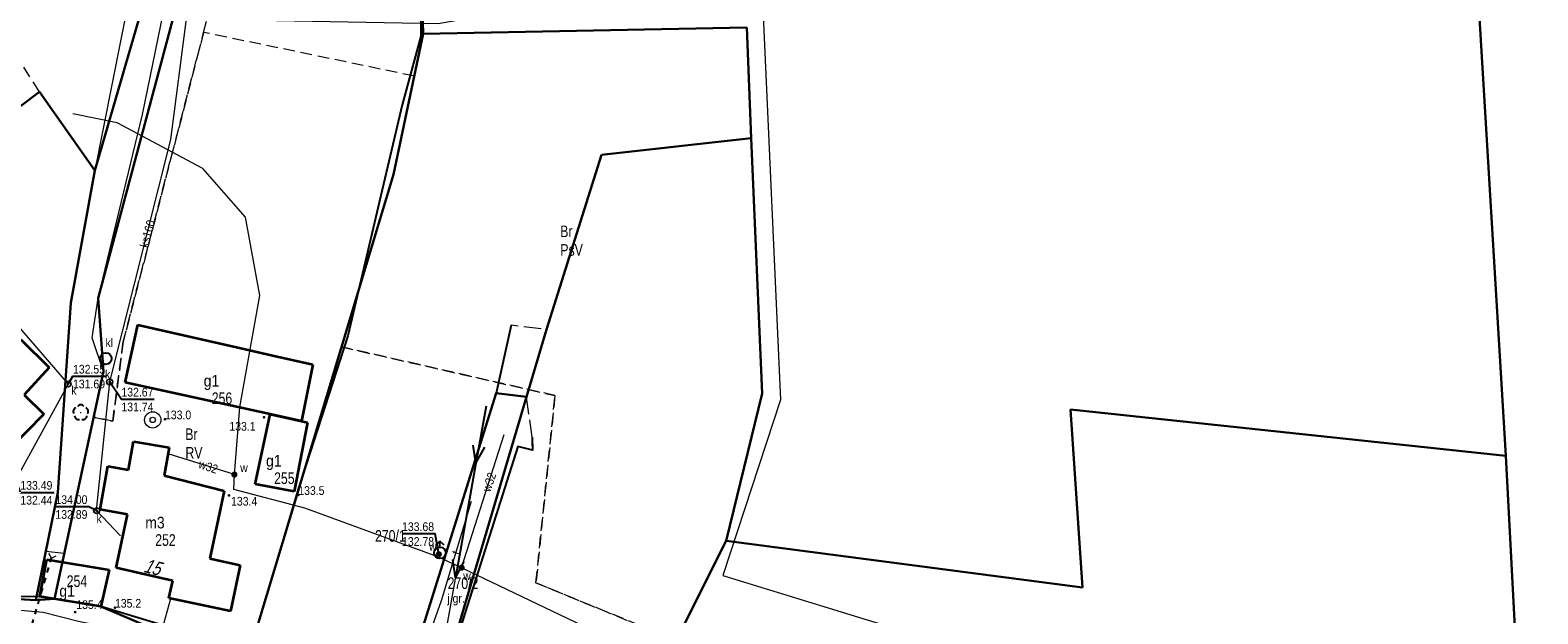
# Model space of a CAD drawing. Header units: metres. Extents: x 5548743 to 5556416, y 5707500 to 5714000.
# Tile 29 of 203: x 5551282 to 5551477, y 5711519 to 5711595. Entities that reach past the tile are written whole.
import ezdxf
from ezdxf.enums import TextEntityAlignment as Align

# ---------------------------------------------------------------- set-up
doc = ezdxf.new("R2010")
doc.units = ezdxf.units.M
doc.header["$MEASUREMENT"] = 0
for name, pattern in [('1.5_0.75', [2.25, 1.5, -0.75]), ('2.25_0.75', [3, 2.25, -0.75]), ('219-1000', [0]), ('otkz_1000', [1.4, 0.7, -0.7]), ('suep_nn_1000', [0])]:
    doc.linetypes.add(name, pattern=pattern)
doc.layers.get('0').update_dxf_attribs({"color": 2, "linetype": 'CONTINUOUS', "lineweight": 5})
for name, color, linetype in [('209-oznaczenie konturu klasyfikacyjnego', 7, 'CONTINUOUS'), ('210-oznaczenie konturu użytku gruntowego', 7, 'CONTINUOUS'), ('211-numer działki ewidencyjnej', 7, 'CONTINUOUS'), ('217-kontur klasyfikacyjny', 7, 'CONTINUOUS'), ('218-kontur użytku gruntowego', 7, 'CONTINUOUS'), ('219-działka ewidencyjna', 7, 'CONTINUOUS'), ('238-Punkt adresowy budynku', 7, 'CONTINUOUS'), ('312-budynek ewidencyjny', 7, 'CONTINUOUS'), ('312-oznaczenie budynku ewidencyjnego', 7, 'CONTINUOUS'), ('312-oznaczenie budynku ewidencyjnego-Atr117', 7, 'CONTINUOUS'), ('drzewo liściaste', 7, 'CONTINUOUS'), ('hydrant', 7, 'CONTINUOUS'), ('jezdnia', 7, 'CONTINUOUS'), ('jezdnia-Atr17', 7, 'CONTINUOUS'), ('ogrodzenie trwałe', 7, 'CONTINUOUS'), ('osadnik  szambo', 7, 'CONTINUOUS'), ('osadnik  szambo-Atr17', 7, 'CONTINUOUS'), ('pikieta naturalna', 7, 'CONTINUOUS'), ('pikieta naturalna-Atr2', 7, 'CONTINUOUS'), ('przepust', 7, 'CONTINUOUS'), ('przewód elektroenergetyczny niskiego napięcia', 7, 'CONTINUOUS'), ('przewód kanalizacyjny', 7, 'CONTINUOUS'), ('przewód kanalizacyjny-Atr1', 7, 'CONTINUOUS'), ('przewód telekomunikacyjny podziemny', 7, 'CONTINUOUS'), ('przewód telekomunikacyjny podziemny-Atr1', 7, 'CONTINUOUS'), ('przewód wodociągowy', 7, 'CONTINUOUS'), ('przewód wodociągowy-Atr1', 7, 'CONTINUOUS'), ('rzedna', 7, 'CONTINUOUS'), ('rzedna-Atr2', 7, 'CONTINUOUS'), ('rzedna-Atr3', 7, 'CONTINUOUS'), ('rów przydrożny (poligon)', 7, 'CONTINUOUS'), ('studnia kanalizacyjna', 7, 'CONTINUOUS'), ('studnia zwykła', 7, 'CONTINUOUS'), ('właz do komory lub kanału - okrągły', 7, 'CONTINUOUS'), ('właz do komory lub kanału - okrągły-Atr17', 7, 'CONTINUOUS'), ('zasuwa lub zawór', 7, 'CONTINUOUS'), ('zasuwa lub zawór-Atr17', 7, 'CONTINUOUS')]:
    doc.layers.add(name, color=color, linetype=linetype)
doc.styles.get("Standard").update_dxf_attribs({"font": 'Working1250', "width": 0.75})
doc.linetypes.add('902-1000', pattern='A,5,0,[1,ksztalty.shx,S=1,R=0,X=0,Y=0],5', length=10)

# ---------------------------------------------------------------- blocks, each defined once
blk = doc.blocks.new('US22')
at = {"color": 0, "linetype": 'Continuous', "lineweight": 0}
blk.add_circle((0, 0), 0.4, dxfattribs=at)
blk = doc.blocks.new('US15')
at = {"color": 0, "linetype": 'Continuous', "lineweight": 13}
blk.add_circle((0, 0), 0.35, dxfattribs=at)
blk = doc.blocks.new('PW01')
at = {"linetype": 'Continuous', "lineweight": 13}
h = blk.add_hatch(color=0, dxfattribs=at)
edge = h.paths.add_edge_path()
edge.add_arc((0, 0), 0.18, 0, 360)
blk = doc.blocks.new('OP021')
at = {"linetype": 'Continuous', "lineweight": 13}
h = blk.add_hatch(color=0, dxfattribs=at)
edge = h.paths.add_edge_path()
edge.add_arc((0, 0), 0.1, 0, 360)
at = {"color": 0, "linetype": 'Continuous', "lineweight": -3}
for centre, start, end in [((-0.476, 0.154), 110.388, 213.756), ((0, 0.5), 38.316, 141.684), ((0.476, 0.154), 326.244, 69.612), ((-0.294, -0.404), 182.272, 285.64), ((0.294, -0.404), 254.36, 357.728), ((0.294, -0.404), 254.36, 357.728)]:
    blk.add_arc(centre, 0.5, start, end, dxfattribs=at)
blk = doc.blocks.new('SUKM')
at = {"color": 0, "linetype": 'Continuous'}
blk.add_circle((0, 0), 0.75, dxfattribs=at)
blk = doc.blocks.new('US13')
at = {"color": 0, "linetype": 'Continuous', "lineweight": 13}
for radius in [1.05, 0.35]:
    blk.add_circle((0, 0), radius, dxfattribs=at)
blk = doc.blocks.new('US25')
at = {"linetype": 'Continuous', "lineweight": 13}
h = blk.add_hatch(color=0, dxfattribs=at)
edge = h.paths.add_edge_path()
edge.add_arc((0, 0), 0.4, 0, 360)
blk = doc.blocks.new('SUEP1')
at = {"color": 0, "linetype": 'Continuous'}
for p, q in [((0, 0), (7.5, 0)), ((7.5, 0), (5.25, 0.75)), ((7.5, 0), (5.25, -0.75)), ((7.5, 0), (22.5, 0)), ((22.5, 0), (20.25, 0.75)), ((22.5, 0), (20.25, -0.75))]:
    blk.add_line(p, q, dxfattribs=at)
blk = doc.blocks.new('SUWH')
at = {"color": 0, "linetype": 'Continuous'}
for p in [(-0.531, 0.969), (0, 0.75), (0.531, 0.969)]:
    blk.add_line(p, (0, 1.5), dxfattribs=at)
blk.add_circle((0, 0), 0.75, dxfattribs=at)
blk = doc.blocks.new('IB05')
at = {"color": 0, "linetype": 'Continuous', "lineweight": 13}
for q in [(0.495, 0.495), (0.495, -0.495)]:
    blk.add_line((0, 0), q, dxfattribs=at)

msp = doc.modelspace()

# ---------------------------------------------------------------- linework, layer by layer
at = {"layer": '217-kontur klasyfikacyjny', "color": 3, "linetype": '1.5_0.75', "lineweight": 18, "flags": 128}
for points in [[(5551283.49, 5711586.78), (5551263.92, 5711617.28)], [(5551374.82, 5711595.08), (5551333.05, 5711594.25)], [(5551375.42, 5711580.79), (5551374.82, 5711595.08)], [(5551304.7, 5711594.43), (5551294.31, 5711554.49)], [(5551331.91, 5711588.79), (5551304.7, 5711594.43)], [(5551333.05, 5711594.25), (5551331.91, 5711588.79)], [(5551329.23, 5711576.11), (5551331.91, 5711588.79)], [(5551331.91, 5711588.79), (5551329.23, 5711576.11)], [(5551288.55, 5711579.6), (5551283.49, 5711586.78)], [(5551290.66, 5711576.6), (5551288.55, 5711579.6)], [(5551376.8, 5711547.83), (5551375.42, 5711580.79)], [(5551287.55, 5711559.52), (5551290.66, 5711576.6)], [(5551322.51, 5711553.85), (5551329.23, 5711576.11)], [(5551329.23, 5711576.11), (5551322.51, 5711553.85)], [(5551285.89, 5711535.06), (5551287.55, 5711559.52)], [(5551294.31, 5711554.49), (5551292.97, 5711544.26)], [(5551310.01, 5711512.44), (5551322.51, 5711553.85)], [(5551322.51, 5711553.85), (5551310.01, 5711512.44)], [(5551350.07, 5711547.57), (5551322.51, 5711553.85)], [(5551322.51, 5711553.85), (5551350.07, 5711547.57)], [(5551347.61, 5711523.4), (5551350.07, 5711547.57)], [(5551350.07, 5711547.57), (5551347.61, 5711523.4)], [(5551372.16, 5711528.82), (5551376.8, 5711547.83)], [(5551290.49, 5711544.78), (5551286.18, 5711524.8)], [(5551292.97, 5711544.26), (5551290.49, 5711544.78)], [(5551283.04, 5711521.19), (5551285.89, 5711535.06)], [(5551366.4, 5711517.36), (5551372.16, 5711528.82)], [(5551286.18, 5711524.8), (5551285.43, 5711521.33)], [(5551253.4, 5711522.91), (5551283.04, 5711521.19)], [(5551363.04, 5711517.08), (5551347.61, 5711523.4)], [(5551347.61, 5711523.4), (5551363.04, 5711517.08)], [(5551285.43, 5711521.33), (5551291.43, 5711520.35)], [(5551291.43, 5711520.35), (5551310.01, 5711512.44)]]:
    msp.add_lwpolyline(points, dxfattribs=at)
at = {"layer": '218-kontur użytku gruntowego', "color": 70, "linetype": '1.5_0.75', "lineweight": 18, "flags": 128}
for points in [[(5551303.31, 5711620.09), (5551290.66, 5711576.6)], [(5551307.23, 5711620.45), (5551291.08, 5711560.15)], [(5551291.08, 5711560.15), (5551307.23, 5711620.45)], [(5551304.7, 5711594.43), (5551311.17, 5711619.3)], [(5551283.49, 5711586.78), (5551263.92, 5711617.28)], [(5551374.82, 5711595.08), (5551333.05, 5711594.25)], [(5551375.42, 5711580.79), (5551374.82, 5711595.08)], [(5551294.31, 5711554.49), (5551304.7, 5711594.43)], [(5551304.7, 5711594.43), (5551294.31, 5711554.49)], [(5551331.91, 5711588.79), (5551304.7, 5711594.43)], [(5551333.05, 5711594.25), (5551331.91, 5711588.79)], [(5551329.23, 5711576.11), (5551331.91, 5711588.79)], [(5551331.91, 5711588.79), (5551329.23, 5711576.11)], [(5551288.55, 5711579.6), (5551283.49, 5711586.78)], [(5551290.66, 5711576.6), (5551288.55, 5711579.6)], [(5551376.8, 5711547.83), (5551375.42, 5711580.79)], [(5551287.55, 5711559.52), (5551290.66, 5711576.6)], [(5551290.66, 5711576.6), (5551287.55, 5711559.52)], [(5551322.51, 5711553.85), (5551329.23, 5711576.11)], [(5551329.23, 5711576.11), (5551322.51, 5711553.85)], [(5551291.08, 5711560.15), (5551291.76, 5711550.67)], [(5551291.76, 5711550.67), (5551291.08, 5711560.15)], [(5551285.89, 5711535.06), (5551287.55, 5711559.52)], [(5551287.55, 5711559.52), (5551285.89, 5711535.06)], [(5551292.97, 5711544.26), (5551294.31, 5711554.49)], [(5551294.31, 5711554.49), (5551292.97, 5711544.26)], [(5551310.01, 5711512.44), (5551322.51, 5711553.85)], [(5551322.51, 5711553.85), (5551310.01, 5711512.44)], [(5551350.07, 5711547.57), (5551322.51, 5711553.85)], [(5551322.51, 5711553.85), (5551350.07, 5711547.57)], [(5551291.76, 5711550.67), (5551290.49, 5711544.78)], [(5551290.49, 5711544.78), (5551291.76, 5711550.67)], [(5551347.61, 5711523.4), (5551350.07, 5711547.57)], [(5551350.07, 5711547.57), (5551347.61, 5711523.4)], [(5551372.16, 5711528.82), (5551376.8, 5711547.83)], [(5551290.49, 5711544.78), (5551286.18, 5711524.8)], [(5551286.18, 5711524.8), (5551290.49, 5711544.78)], [(5551290.49, 5711544.78), (5551292.97, 5711544.26)], [(5551292.97, 5711544.26), (5551290.49, 5711544.78)], [(5551283.04, 5711521.19), (5551285.89, 5711535.06)], [(5551285.89, 5711535.06), (5551283.04, 5711521.19)], [(5551366.4, 5711517.36), (5551372.16, 5711528.82)], [(5551286.18, 5711524.8), (5551285.43, 5711521.33)], [(5551285.43, 5711521.33), (5551286.18, 5711524.8)], [(5551253.4, 5711522.91), (5551283.04, 5711521.19)], [(5551283.04, 5711521.19), (5551253.4, 5711522.91)], [(5551363.04, 5711517.08), (5551347.61, 5711523.4)], [(5551347.61, 5711523.4), (5551363.04, 5711517.08)], [(5551285.43, 5711521.33), (5551283.04, 5711521.19)], [(5551283.04, 5711521.19), (5551285.43, 5711521.33)], [(5551291.43, 5711520.35), (5551285.43, 5711521.33)], [(5551285.43, 5711521.33), (5551291.43, 5711520.35)], [(5551310.01, 5711512.44), (5551291.43, 5711520.35)], [(5551291.43, 5711520.35), (5551310.01, 5711512.44)]]:
    msp.add_lwpolyline(points, dxfattribs=at)
at = {"layer": '219-działka ewidencyjna', "color": 94, "linetype": '219-1000', "lineweight": 30, "flags": 128}
for points in [[(5551472.84, 5711539.8), (5551458.69, 5711775.15)], [(5551329.98, 5711703.12), (5551333.05, 5711594.25)], [(5551303.31, 5711620.09), (5551290.66, 5711576.6)], [(5551307.23, 5711620.45), (5551291.08, 5711560.15)], [(5551333.05, 5711594.25), (5551374.82, 5711595.08)], [(5551374.82, 5711595.08), (5551375.42, 5711580.79)], [(5551329.23, 5711576.11), (5551333.05, 5711594.25)], [(5551283.49, 5711586.78), (5551265.41, 5711573.16)], [(5551283.49, 5711586.78), (5551290.66, 5711576.6)], [(5551375.42, 5711580.79), (5551356.09, 5711578.64)], [(5551375.42, 5711580.79), (5551376.8, 5711547.83)], [(5551348.96, 5711556.1), (5551356.09, 5711578.64)], [(5551287.55, 5711559.52), (5551290.66, 5711576.6)], [(5551310.01, 5711512.44), (5551329.23, 5711576.11)], [(5551291.08, 5711560.15), (5551291.76, 5711550.67)], [(5551287.55, 5711559.52), (5551285.89, 5711535.06)], [(5551346.41, 5711547.39), (5551348.96, 5711556.1)], [(5551285.43, 5711521.33), (5551291.76, 5711550.67)], [(5551328.58, 5711503.52), (5551342.49, 5711547.88)], [(5551330.76, 5711494.74), (5551346.41, 5711547.39)], [(5551342.49, 5711547.88), (5551346.41, 5711547.39)], [(5551372.16, 5711528.82), (5551376.8, 5711547.83)], [(5551416.64, 5711545.78), (5551472.84, 5711539.8)], [(5551416.64, 5711545.78), (5551418.17, 5711522.79)], [(5551472.84, 5711539.8), (5551475.8, 5711483.31)], [(5551283.04, 5711521.19), (5551285.89, 5711535.06)], [(5551372.16, 5711528.82), (5551360.19, 5711504.98)], [(5551372.16, 5711528.82), (5551418.17, 5711522.79)], [(5551253.4, 5711522.91), (5551283.04, 5711521.19)], [(5551283.04, 5711521.19), (5551285.43, 5711521.33)], [(5551291.43, 5711520.35), (5551285.43, 5711521.33)], [(5551291.43, 5711520.35), (5551310.01, 5711512.44)]]:
    msp.add_lwpolyline(points, dxfattribs=at)
at = {"layer": '312-budynek ewidencyjny', "color": 252, "linetype": 'Continuous', "lineweight": 35, "flags": 128}
for points in [[(5551294.58, 5711549.26), (5551296.21, 5711556.71)], [(5551296.21, 5711556.71), (5551308.96, 5711553.81)], [(5551281.08, 5711554.79), (5551284.76, 5711551.18)], [(5551308.96, 5711553.81), (5551313.4, 5711552.8)], [(5551313.4, 5711552.8), (5551318.81, 5711551.58)], [(5551284.76, 5711551.18), (5551281.53, 5711547.68)], [(5551318.81, 5711551.58), (5551317.33, 5711544.28)], [(5551313.31, 5711545.16), (5551294.58, 5711549.26)], [(5551281.53, 5711547.68), (5551284.07, 5711545.16)], [(5551284.07, 5711545.16), (5551268.11, 5711528.96)], [(5551311.34, 5711536.14), (5551313.31, 5711545.16)], [(5551313.31, 5711545.16), (5551317.33, 5711544.28)], [(5551317.33, 5711544.28), (5551313.31, 5711545.16)], [(5551318.13, 5711544.11), (5551316.39, 5711535.19)], [(5551317.33, 5711544.28), (5551318.13, 5711544.11)], [(5551295, 5711537.97), (5551295.66, 5711541.66)], [(5551295.66, 5711541.66), (5551300.24, 5711540.85)], [(5551300.24, 5711540.85), (5551299.6, 5711537.25)], [(5551291.36, 5711532.87), (5551292.34, 5711538.44)], [(5551292.34, 5711538.44), (5551295, 5711537.97)], [(5551299.6, 5711537.25), (5551307.34, 5711535.26)], [(5551307.34, 5711535.26), (5551305.48, 5711526.55)], [(5551316.39, 5711535.19), (5551311.34, 5711536.14)], [(5551294.89, 5711532.22), (5551291.36, 5711532.87)], [(5551293.41, 5711525.33), (5551294.89, 5711532.22)], [(5551305.48, 5711526.55), (5551309.42, 5711525.67)], [(5551283.57, 5711521.63), (5551284.44, 5711526.43)], [(5551284.44, 5711526.43), (5551292.52, 5711525.1)], [(5551292.52, 5711525.1), (5551291.43, 5711520.35)], [(5551300.73, 5711523.66), (5551293.41, 5711525.33)], [(5551309.42, 5711525.67), (5551308.15, 5711519.76)], [(5551300.22, 5711521.43), (5551300.73, 5711523.66)], [(5551291.43, 5711520.35), (5551283.57, 5711521.63)], [(5551308.15, 5711519.76), (5551300.22, 5711521.43)]]:
    msp.add_lwpolyline(points, dxfattribs=at)
at = {"layer": 'jezdnia', "color": 252, "linetype": '2.25_0.75', "lineweight": 18, "flags": 128}
msp.add_lwpolyline([(5551347.11, 5711542.2), (5551346.41, 5711547.39), (5551348.96, 5711556.1), (5551344.43, 5711556.64), (5551342.49, 5711547.88), (5551328.58, 5711503.52), (5551331.71, 5711498.28), (5551345.26, 5711541), (5551347.16, 5711540.52)], close=True, dxfattribs=at)
at = {"layer": 'ogrodzenie trwałe', "color": 252, "linetype": '902-1000', "lineweight": 25, "flags": 128}
for points in [[(5551332.5, 5711620.92), (5551332.75, 5711593.94), (5551330.32, 5711585.07), (5551323.34, 5711555.26), (5551316.95, 5711535.61), (5551310.08, 5711512.56)], [(5551344.43, 5711556.64), (5551342.49, 5711547.88), (5551328.58, 5711503.52)], [(5551347.11, 5711542.2), (5551347.16, 5711540.52), (5551345.26, 5711541), (5551331.71, 5711498.28)], [(5551372.16, 5711528.82), (5551360.19, 5711504.98), (5551348.2, 5711479.76)], [(5551269.03, 5711521.76), (5551283.57, 5711521.63)], [(5551301.19, 5711517.4), (5551291.43, 5711520.35)]]:
    msp.add_lwpolyline(points, dxfattribs=at)
at = {"layer": 'przepust', "color": 252, "linetype": 'otkz_1000', "lineweight": 25, "flags": 128}
msp.add_lwpolyline([(5551280.18, 5711509.95), (5551285.05, 5711526.57)], dxfattribs=at)
at = {"layer": 'przewód elektroenergetyczny niskiego napięcia', "color": 1, "linetype": 'suep_nn_1000', "lineweight": 18, "flags": 128}
msp.add_lwpolyline([(5551341.18, 5711546.22), (5551331.85, 5711494.21)], dxfattribs=at)
at = {"layer": 'przewód kanalizacyjny', "color": 34, "linetype": 'Continuous', "lineweight": 18, "flags": 128}
for points in [[(5551248.99, 5711626.03), (5551264.5, 5711613.67), (5551273.27, 5711606.28), (5551302.49, 5711596.19), (5551334.97, 5711595.59), (5551372.21, 5711602.16), (5551376.68, 5711602.39), (5551379.2, 5711547.02), (5551371.73, 5711524.35), (5551421.06, 5711509.2), (5551418.45, 5711480.42), (5551415.44, 5711457.21), (5551432.89, 5711435.52), (5551428.39, 5711415), (5551432.87, 5711392.48), (5551435.75, 5711372.47)], [(5551293.96, 5711529.45), (5551290.88, 5711532.73), (5551292.57, 5711549.33), (5551300.47, 5711580.59), (5551302.49, 5711596.19)], [(5551259.1, 5711581.51), (5551287.19, 5711549.05), (5551280.42, 5711536.67), (5551279.77, 5711536.14), (5551275.91, 5711537.04)]]:
    msp.add_lwpolyline(points, dxfattribs=at)
at = {"layer": 'przewód telekomunikacyjny podziemny', "color": 30, "linetype": 'Continuous', "lineweight": 18, "flags": 128}
for points in [[(5551339.23, 5711533.89), (5551335.37, 5711521.08), (5551327.9, 5711500), (5551325.12, 5711497.04)], [(5551298.95, 5711515.98), (5551300.46, 5711521.39)], [(5551275.58, 5711520.36), (5551283.96, 5711519.63), (5551288.56, 5711518.47), (5551295.44, 5711517.08), (5551298.95, 5711515.98), (5551304.14, 5711513.83), (5551308.27, 5711511.3), (5551309.72, 5711510.39), (5551312, 5711508.44), (5551317.52, 5711503.2), (5551320.2, 5711501.26), (5551325.12, 5711497.04)]]:
    msp.add_lwpolyline(points, dxfattribs=at)
at = {"layer": 'przewód wodociągowy', "color": 5, "linetype": 'Continuous', "lineweight": 18, "flags": 128}
for points in [[(5551480.77, 5711401.27), (5551476.97, 5711450.75), (5551447.65, 5711451.64), (5551446.91, 5711451.66), (5551445.16, 5711451.7), (5551427.94, 5711451.91), (5551417.18, 5711450.36), (5551417.17, 5711450.58), (5551416.28, 5711464.79), (5551415.48, 5711465.84), (5551403.09, 5711480.25), (5551404.15, 5711480.46), (5551388.98, 5711501.01), (5551338.01, 5711525.36), (5551334.95, 5711526.78), (5551317.77, 5711533.04), (5551308.62, 5711535.46), (5551308.67, 5711537.37), (5551309.39, 5711546.08), (5551311.94, 5711560.48), (5551310.1, 5711570.58), (5551304.61, 5711576.85), (5551293.52, 5711582.76), (5551287.82, 5711583.9)], [(5551338.01, 5711525.36), (5551343.51, 5711542.54)], [(5551308.67, 5711537.37), (5551300.1, 5711540.06)], [(5551334.95, 5711526.78), (5551335.07, 5711527.09), (5551335.21, 5711527.28)]]:
    msp.add_lwpolyline(points, dxfattribs=at)
at = {"layer": 'rzedna-Atr2', "color": 252, "flags": 128}
for points in [[(5551287.19, 5711549.05), (5551287.83, 5711550.06), (5551292.113, 5711550.06)], [(5551292.57, 5711549.33), (5551294.08, 5711547.1), (5551298.323, 5711547.1)], [(5551280.42, 5711536.67), (5551281.03, 5711535.07), (5551285.408, 5711535.07)], [(5551290.88, 5711532.73), (5551289.87, 5711533.23), (5551285.555, 5711533.23)], [(5551335.07, 5711527.09), (5551334.6, 5711529.74), (5551330.317, 5711529.74)]]:
    msp.add_lwpolyline(points, dxfattribs=at)
at = {"layer": 'rów przydrożny (poligon)', "color": 252, "linetype": 'Continuous', "lineweight": 18, "flags": 128}
msp.add_lwpolyline([(5551304.57, 5711636.91), (5551299.58, 5711621.52), (5551290.66, 5711576.6), (5551287.55, 5711559.52), (5551285.89, 5711535.06), (5551284.34, 5711527.5), (5551286.71, 5711527.22), (5551290.49, 5711544.78), (5551291.76, 5711550.67), (5551290.31, 5711555), (5551291.08, 5711560.15), (5551296.8, 5711583.82), (5551304.53, 5711621.39)], close=True, dxfattribs=at)

# ---------------------------------------------------------------- block references
at = {"layer": 'drzewo liściaste', "color": 3, "linetype": 'Continuous', "lineweight": 18}
msp.add_blockref('OP021', (5551288.83, 5711545.37), dxfattribs=at)
at = {"layer": 'hydrant', "color": 5, "linetype": 'Continuous', "lineweight": 18}
msp.add_blockref('SUWH', (5551335.21, 5711527.28), dxfattribs=at)
at = {"layer": 'osadnik  szambo', "color": 34, "linetype": 'Continuous', "lineweight": 18}
msp.add_blockref('SUKM', (5551292.07, 5711552.34), dxfattribs=at)
at = {"layer": 'pikieta naturalna', "color": 252, "linetype": 'Continuous', "lineweight": 13}
for p in [(5551299.71, 5711544.51), (5551312.5, 5711544.77), (5551307.97, 5711534.68), (5551316.92, 5711534.75), (5551288.11, 5711519.63), (5551293.25, 5711520.2)]:
    msp.add_blockref('PW01', p, dxfattribs=at)
at = {"layer": 'przepust', "color": 252, "linetype": 'Continuous', "lineweight": 25, "rotation": 73.66800000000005}
msp.add_blockref('IB05', (5551285.05, 5711526.57), dxfattribs=at)
at = {"layer": 'przewód elektroenergetyczny niskiego napięcia', "color": 1, "linetype": 'Continuous', "lineweight": 18, "rotation": 259.83}
msp.add_blockref('SUEP1', (5551341.18, 5711546.22), dxfattribs=at)
at = {"layer": 'rzedna', "color": 34, "linetype": 'Continuous', "lineweight": 18}
for p in [(5551287.19, 5711549.05), (5551292.57, 5711549.33), (5551290.88, 5711532.73)]:
    msp.add_blockref('PW01', p, dxfattribs=at)
at = {"layer": 'rzedna', "color": 5, "linetype": 'Continuous', "lineweight": 18}
msp.add_blockref('PW01', (5551335.07, 5711527.09), dxfattribs=at)
at = {"layer": 'studnia kanalizacyjna', "color": 34, "linetype": 'Continuous', "lineweight": 18}
for p in [(5551287.19, 5711549.05), (5551292.57, 5711549.33), (5551290.88, 5711532.73)]:
    msp.add_blockref('US15', p, dxfattribs=at)
at = {"layer": 'studnia zwykła', "color": 5, "linetype": 'Continuous', "lineweight": 18}
msp.add_blockref('US13', (5551298.13, 5711544.43), dxfattribs=at)
at = {"layer": 'właz do komory lub kanału - okrągły', "color": 252, "linetype": 'Continuous', "lineweight": 18}
for p in [(5551287.19, 5711549.05), (5551292.57, 5711549.33), (5551290.88, 5711532.73)]:
    msp.add_blockref('US22', p, dxfattribs=at)
at = {"layer": 'zasuwa lub zawór', "color": 5, "linetype": 'Continuous', "lineweight": 18}
for p in [(5551308.67, 5711537.37), (5551335.07, 5711527.09), (5551338.01, 5711525.36)]:
    msp.add_blockref('US25', p, dxfattribs=at)

# ---------------------------------------------------------------- texts
at = {"layer": '209-oznaczenie konturu klasyfikacyjnego', "color": 70, "linetype": 'Continuous', "lineweight": 18, "width": 0.79}
for s, p in [('PsV', (5551350.76, 5711567.11)), ('RV', (5551302.35, 5711540.93))]:
    msp.add_text(s, height=1.5, dxfattribs=at).set_placement(p, align=Align.TOP_LEFT)
at = {"layer": '210-oznaczenie konturu użytku gruntowego', "color": 70, "linetype": 'Continuous', "lineweight": 18, "width": 0.79}
for p in [(5551350.74, 5711568.01), (5551302.33, 5711541.83)]:
    msp.add_text('Br', height=1.5, dxfattribs=at).set_placement(p)
at = {"layer": '211-numer działki ewidencyjnej', "color": 94, "linetype": 'Continuous', "lineweight": 30, "width": 0.79}
for s, p in [('270/1', (5551326.83, 5711530.21)), ('270/2', (5551336.21, 5711524.11))]:
    msp.add_text(s, height=1.5, dxfattribs=at).set_placement(p, align=Align.TOP_LEFT)
at = {"layer": '238-Punkt adresowy budynku', "color": 252, "linetype": 'Continuous', "lineweight": 18, "oblique": 15, "width": 0.79}
msp.add_text('15', height=1.8, rotation=-14.106, dxfattribs=at).set_placement((5551297.87, 5711524.57), align=Align.CENTER)
at = {"layer": '312-oznaczenie budynku ewidencyjnego', "color": 252, "linetype": 'Continuous', "lineweight": 18, "width": 0.79}
for s, p in [('256', (5551305.75, 5711547.98)), ('255', (5551313.8, 5711537.66)), ('252', (5551298.45, 5711529.68)), ('254', (5551287.02, 5711524.37))]:
    msp.add_text(s, height=1.5, dxfattribs=at).set_placement(p, align=Align.TOP_LEFT)
at = {"layer": '312-oznaczenie budynku ewidencyjnego-Atr117', "color": 252, "width": 0.9}
for s, p in [('g1', (5551305.71, 5711549.48)), ('g1', (5551313.76, 5711539.16)), ('m3', (5551298.42, 5711531.18)), ('g1', (5551287.07, 5711522.37))]:
    msp.add_text(s, height=1.5, dxfattribs=at).set_placement(p, align=Align.MIDDLE_CENTER)
at = {"layer": 'jezdnia-Atr17', "color": 252, "width": 0.9}
msp.add_text('j.gr.', height=1.125, dxfattribs=at).set_placement((5551336.17, 5711520.84))
at = {"layer": 'osadnik  szambo-Atr17', "color": 34, "width": 0.9}
msp.add_text('kl', height=1.125, dxfattribs=at).set_placement((5551292.03, 5711553.82))
at = {"layer": 'pikieta naturalna-Atr2', "color": 252, "width": 0.9}
for s, p in [('133.0', (5551299.71, 5711544.51)), ('133.1', (5551308.02, 5711543.04)), ('133.4', (5551308.24, 5711533.37)), ('133.5', (5551316.92, 5711534.75)), ('135.4', (5551288.26, 5711520.03)), ('135.2', (5551293.25, 5711520.2))]:
    msp.add_text(s, height=1.125, dxfattribs=at).set_placement(p)
at = {"layer": 'przewód kanalizacyjny-Atr1', "color": 34, "width": 0.9}
msp.add_text('ks160', height=1.125, rotation=74.511, dxfattribs=at).set_placement((5551296.97, 5711566.7), align=Align.MIDDLE_LEFT)
at = {"layer": 'przewód telekomunikacyjny podziemny-Atr1', "color": 30, "width": 0.9}
msp.add_text('t', height=1.125, rotation=71.876, dxfattribs=at).set_placement((5551337.2, 5711527.13), align=Align.MIDDLE_LEFT)
at = {"layer": 'przewód wodociągowy-Atr1', "color": 5, "width": 0.9}
for rotation, p in [(341.257, (5551304.12, 5711538.8)), (70.942, (5551341.17, 5711535.23))]:
    msp.add_text('w32', height=1.125, rotation=rotation, dxfattribs=at).set_placement(p, align=Align.MIDDLE_LEFT)
at = {"layer": 'rzedna-Atr2', "color": 34, "width": 0.9}
for s, p in [('132.55', (5551287.83, 5711550.071)), ('132.67', (5551294.08, 5711547.111)), ('133.49', (5551281.03, 5711535.081)), ('134.00', (5551285.555, 5711533.241))]:
    msp.add_text(s, height=1.125, dxfattribs=at).set_placement(p, align=Align.BOTTOM_LEFT)
at = {"layer": 'rzedna-Atr2', "color": 5, "width": 0.9}
msp.add_text('133.68', height=1.125, dxfattribs=at).set_placement((5551330.317, 5711529.751), align=Align.BOTTOM_LEFT)
at = {"layer": 'rzedna-Atr3', "color": 34, "width": 0.9}
for s, p in [('131.69', (5551287.83, 5711548.159)), ('131.74', (5551294.08, 5711545.199)), ('132.44', (5551281.03, 5711533.169)), ('132.89', (5551285.555, 5711531.329))]:
    msp.add_text(s, height=1.125, dxfattribs=at).set_placement(p, align=Align.BOTTOM_LEFT)
at = {"layer": 'rzedna-Atr3', "color": 5, "width": 0.9}
msp.add_text('132.78', height=1.125, dxfattribs=at).set_placement((5551330.317, 5711527.839), align=Align.BOTTOM_LEFT)
at = {"layer": 'właz do komory lub kanału - okrągły-Atr17', "color": 252, "width": 0.9}
for p in [(5551291.97, 5711549.73), (5551287.61, 5711547.68), (5551290.87, 5711531.12)]:
    msp.add_text('k', height=1.125, dxfattribs=at).set_placement(p)
at = {"layer": 'zasuwa lub zawór-Atr17', "color": 5, "width": 0.9}
for p in [(5551309.42, 5711537.69), (5551333.81, 5711527.54), (5551338.22, 5711523.77)]:
    msp.add_text('w', height=1.125, dxfattribs=at).set_placement(p)

doc.saveas('drawing.dxf')
